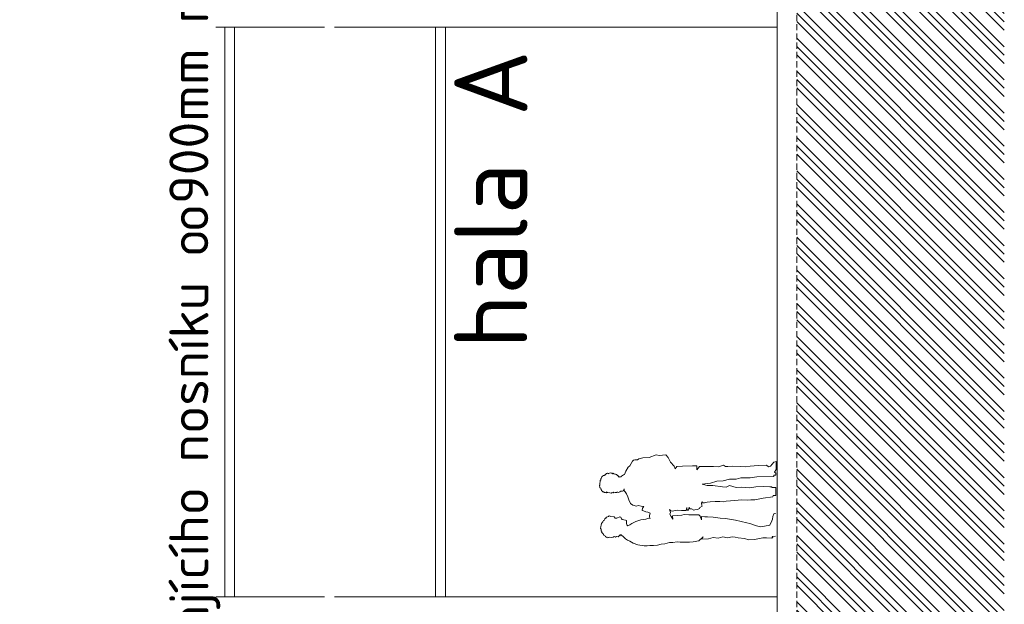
# Model space of a CAD drawing. Header units: millimetres. Extents: x -725694 to 4766210, y -2984614 to 2187451.
# Tile 64 of 256: x 211205 to 221290, y 5715 to 11700. Entities that reach past the tile are written whole.
import ezdxf
from ezdxf import colors
from ezdxf.entities.mleader import LeaderData, LeaderLine
from ezdxf.enums import TextEntityAlignment as Align
from ezdxf.math import Vec2, Vec3

# ---------------------------------------------------------------- set-up
doc = ezdxf.new("R2010")
doc.units = ezdxf.units.MM
doc.linetypes.add('DIVIDE', pattern=[31.75, 12.7, -6.35, 0, -6.35, 0, -6.35])
doc.linetypes.add('HIDDEN', pattern=[9.525, 6.35, -3.175])
for name, color, linetype in [('0 @ 1', 7, 'Continuous'), ('0 @ 10', 7, 'Continuous'), ('0 @ 100', 7, 'Continuous'), ('0 @ 250 (1)', 7, 'Continuous'), ('0 @ 250 (2)', 7, 'Continuous'), ('01-PLÁŇ', 7, 'Continuous')]:
    doc.layers.add(name, color=color, linetype=linetype)
for name, color, linetype, lineweight in [('A99_N_koty-200-vysk', 7, 'Continuous', 9), ('A99_N_txt-popis-200', 7, 'Continuous', 5), ('A99_N_txt-popis-50', 7, 'Continuous', 9), ('A99_N_txt-popis-50 @ 200', 7, 'Continuous', 9), ('A99_N_txt-popis-50 @ 50', 7, 'Continuous', 9), ('A99_S_kce-pohl', 7, 'Continuous', 5), ('A99_S_kce-rez-sil', 7, 'Continuous', 15), ('A99_S_sraf @ 200', 7, 'Continuous', 9), ('PBS - odstupy', 1, 'DIVIDE', 30)]:
    doc.layers.add(name, color=color, linetype=linetype, lineweight=lineweight)
doc.styles.add('A99_kota', font='isocpeur.ttf', dxfattribs={"height": 2})
doc.styles.add('A99_popis', font='isocpeur.ttf')
doc.styles.add('ad_popis 100', font='isocpeur.ttf', dxfattribs={"height": 200})

# ---------------------------------------------------------------- blocks, each defined once
blk = doc.blocks.new('*U126')
at = {"color": 0, "linetype": 'ByBlock', "lineweight": -2}
blk.add_line((-3, 0), (7, 0), dxfattribs=at)
for points in [[(0, 0), (0, 7.2), (0, 7.2), (9.7, 7.2)], [(-1.75, 1.75), (0, 0), (1.75, 1.75)]]:
    blk.add_lwpolyline(points, dxfattribs=at)
at = {"color": 0, "linetype": 'ByBlock', "lineweight": -2, "style": 'A99_kota'}
for tag, p in [('VYSKA', (9.2, 9.95)), ('POPIS', (9.2, 6.7))]:
    blk.add_attdef(tag, text='', height=2, dxfattribs=at).set_placement(p, align=Align.TOP_RIGHT)
blk = doc.blocks.new('*U6335')
at = {"layer": 'A99_N_koty-200-vysk', "lineweight": 5}
ref = blk.add_blockref('*U126', (218965, 13285), dxfattribs=dict(at, xscale=200, yscale=200, zscale=200, rotation=90.00000000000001))
ref.add_attrib('VYSKA', '±0,000', dxfattribs={"layer": '0 @ 100', "color": 0, "linetype": 'ByBlock', "lineweight": -2, "height": 200, "rotation": 90, "style": 'A99_kota'}).set_placement((218710, 4165), align=Align.TOP_RIGHT)
ref = blk.add_blockref('*U126', (218965, 13285), dxfattribs=dict(at, xscale=200, yscale=200, zscale=200, rotation=90.00000000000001))
ref.add_attrib('VYSKA', '±0,000', dxfattribs={"layer": '0 @ 1', "color": 0, "linetype": 'ByBlock', "lineweight": -2, "height": 2, "rotation": 90, "style": 'A99_kota'}).set_placement((218710, 4165), align=Align.TOP_RIGHT)
ref = blk.add_blockref('*U126', (218965, 13285), dxfattribs=dict(at, xscale=200, yscale=200, zscale=200, rotation=90.00000000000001))
ref.add_attrib('VYSKA', '±0,000', dxfattribs={"layer": '0 @ 10', "color": 0, "linetype": 'ByBlock', "lineweight": -2, "height": 20, "rotation": 90, "style": 'A99_kota'}).set_placement((218710, 4165), align=Align.TOP_RIGHT)
ref = blk.add_blockref('*U126', (218965, 13285), dxfattribs=dict(at, xscale=200, yscale=200, zscale=200, rotation=90.00000000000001))
ref.add_attrib('VYSKA', '±0,000', dxfattribs={"layer": '0 @ 250 (1)', "color": 0, "linetype": 'ByBlock', "lineweight": -2, "height": 500, "rotation": 90, "style": 'A99_kota'}).set_placement((218710, 4165), align=Align.TOP_RIGHT)
ref = blk.add_blockref('*U126', (218965, 13285), dxfattribs=dict(at, xscale=200, yscale=200, zscale=200, rotation=90.00000000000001))
ref.add_attrib('VYSKA', '±0,000', dxfattribs={"layer": '0 @ 250 (2)', "color": 0, "linetype": 'ByBlock', "lineweight": -2, "height": 500, "rotation": 90, "style": 'A99_kota'}).set_placement((218710, 4165), align=Align.TOP_RIGHT)
blk = doc.blocks.new('A$C09EE4D6F')
at = {"color": 8, "linetype": 'Continuous', "lineweight": 5}
for p, q in [((309, 1452.3), (314.3, 1454.7)), ((314.3, 1454.7), (316.9, 1455.8)), ((316.9, 1455.8), (319.6, 1462.1)), ((319.6, 1462.1), (326.4, 1462.8)), ((326.4, 1462.8), (332.2, 1466.5)), ((332.2, 1466.5), (339, 1465.5)), ((339, 1465.5), (341.5, 1463.1)), ((341.5, 1463.1), (348.8, 1462.5)), ((348.8, 1462.5), (359.3, 1463.5)), ((359.3, 1463.5), (366.9, 1461.8)), ((366.9, 1461.8), (374.7, 1461.7)), ((374.7, 1461.7), (378.9, 1461.6)), ((378.9, 1461.6), (384.8, 1457.2)), ((384.8, 1457.2), (384.8, 1457.2)), ((384.8, 1457.2), (392, 1455.1)), ((392, 1455.1), (396.8, 1453.7)), ((-90.7, 1388.3), (-88.3, 1399.2)), ((-86, 1383.5), (-90.7, 1388.3)), ((-88.3, 1399.2), (-83.4, 1395.7)), ((-85.3, 1380.1), (-86, 1383.5)), ((-83.5, 1372.2), (-85.3, 1380.1)), ((-83.4, 1395.7), (-80.8, 1407.9)), ((-80.8, 1407.9), (-75.5, 1409.5)), ((-75.5, 1409.5), (-73.3, 1414.6)), ((-73.3, 1414.6), (-69.3, 1424.2)), ((-69.3, 1424.2), (-64.4, 1422.1)), ((-64.4, 1422.1), (-54.2, 1430.7)), ((-54.2, 1430.7), (-48.3, 1435.6)), ((-48.3, 1435.6), (-40.8, 1442)), ((-40.8, 1442), (-38.3, 1439)), ((-38.3, 1439), (-32.2, 1444.1)), ((-32.2, 1444.1), (-18.3, 1445.8)), ((-18.3, 1445.8), (-13.7, 1450.4)), ((-13.7, 1450.4), (3.5, 1447.3)), ((3.5, 1447.3), (13.5, 1445.5)), ((13.5, 1445.5), (26.1, 1443.3)), ((26.1, 1443.3), (36.8, 1436.5)), ((36.8, 1436.5), (41.6, 1433.5)), ((41.6, 1433.5), (46.4, 1430.4)), ((46.4, 1430.4), (51.1, 1427.5)), ((51.1, 1427.5), (51.2, 1421.8)), ((51.2, 1421.8), (54.2, 1421.9)), ((54.2, 1421.9), (59.1, 1419.8)), ((59.1, 1419.8), (65.7, 1416.9)), ((65.7, 1416.9), (70.8, 1411.9)), ((70.8, 1411.9), (70.4, 1407.4)), ((70.4, 1407.4), (78.5, 1403.3)), ((78.5, 1403.3), (82.8, 1395.3)), ((82.8, 1395.3), (85, 1386.5)), ((85, 1386.5), (92.3, 1381)), ((92.3, 1381), (88.3, 1372.8)), ((277.2, 1365.9), (281.1, 1380.4)), ((279.4, 1411.1), (283.1, 1416.8)), ((288.7, 1405.1), (279.4, 1411.1)), ((281.1, 1380.4), (281.9, 1395.4)), ((281.2, 1423.3), (283.4, 1426.5)), ((283.1, 1416.8), (281.2, 1423.3)), ((281.9, 1395.4), (282.4, 1405.4)), ((282.4, 1405.4), (288.7, 1405.1)), ((283.4, 1426.5), (285.5, 1429.7)), ((285.5, 1429.7), (287.7, 1432.9)), ((287.1, 1436.8), (289.4, 1439.9)), ((287.7, 1432.9), (287.1, 1436.8)), ((289.4, 1439.9), (295.2, 1444.1)), ((293.8, 1446.1), (298.2, 1449.3)), ((295.2, 1444.1), (293.8, 1446.1)), ((298.2, 1449.3), (303.6, 1449.2)), ((303.6, 1449.2), (306.4, 1453.8)), ((306.4, 1453.8), (309, 1452.3)), ((396.8, 1453.7), (400.3, 1450)), ((400.3, 1450), (409.2, 1447.8)), ((409.2, 1447.8), (416, 1441.6)), ((416, 1441.6), (420.3, 1433.5)), ((420.3, 1433.5), (424.2, 1430.1)), ((424.2, 1430.1), (420.8, 1426.2)), ((420.8, 1426.2), (436.8, 1409.2)), ((439.6, 1401.1), (434.1, 1394.5)), ((434.1, 1394.5), (439.3, 1393)), ((436.8, 1409.2), (439.6, 1401.1)), ((439.3, 1393), (442.6, 1377.8)), ((442.6, 1377.8), (441.9, 1365.6)), ((-85.1, 1361.6), (-83.5, 1372.2)), ((-82.9, 1345.8), (-85.1, 1361.6)), ((-78.7, 1336.4), (-82.9, 1345.8)), ((-82.3, 1326.8), (-78.7, 1336.4)), ((-79.1, 1323), (-82.3, 1326.8)), ((-75.9, 1319.3), (-79.1, 1323)), ((-79, 1304.1), (-76.9, 1314.4)), ((-74.3, 1299.3), (-79, 1304.1)), ((-76.9, 1314.4), (-75.9, 1319.3)), ((-69.2, 1294.8), (-74.3, 1299.3)), ((-74.3, 1299.3), (-74.3, 1299.3)), ((-69.8, 1288.1), (-69.2, 1294.8)), ((82.4, 1340.6), (73.2, 1333.4)), ((73.2, 1333.4), (73.5, 1318.8)), ((73.5, 1318.8), (84.8, 1293.4)), ((85.3, 1368.6), (82.4, 1340.6)), ((84.8, 1293.4), (82.9, 1285.6)), ((88.3, 1372.8), (85.3, 1368.6)), ((282.1, 1359.8), (277.2, 1365.9)), ((281.1, 1352.1), (282.1, 1359.8)), ((287.1, 1346.9), (281.1, 1352.1)), ((283.1, 1336.5), (287.1, 1346.9)), ((283.3, 1322.2), (283.1, 1336.5)), ((286.7, 1321.6), (283.3, 1322.2)), ((284.5, 1308), (285.6, 1314.8)), ((289.8, 1299.2), (284.5, 1308)), ((285.6, 1314.8), (286.7, 1321.6)), ((295.2, 1290.4), (289.8, 1299.2)), ((413.5, 1307.6), (409, 1306.7)), ((409, 1306.7), (412.9, 1304.2)), ((412.9, 1304.2), (412.6, 1290.9)), ((417, 1313.6), (413.5, 1307.6)), ((421.1, 1314.6), (417, 1313.6)), ((423.3, 1318.1), (421.1, 1314.6)), ((426.8, 1322.8), (422.7, 1322.2)), ((422.7, 1322.2), (423.3, 1318.1)), ((431.1, 1328.8), (426.8, 1322.8)), ((433.9, 1335.6), (431.1, 1328.8)), ((434.5, 1343), (433.9, 1335.6)), ((436.9, 1349.9), (434.5, 1343)), ((441.9, 1365.6), (436.8, 1360.4)), ((436.8, 1360.4), (442.1, 1355.2)), ((442.1, 1355.2), (436.9, 1349.9)), ((-114.3, 1208.4), (-104.6, 1226.7)), ((-104.6, 1226.7), (-94.9, 1245.1)), ((-94.9, 1245.1), (-77.2, 1264.4)), ((-77.2, 1264.4), (-69.1, 1273.4)), ((-64.1, 1291.8), (-69.8, 1288.1)), ((-69.1, 1273.4), (-64, 1278.9)), ((-64, 1278.9), (-64.1, 1291.8)), ((19.9, 1235.1), (12, 1226.9)), ((12, 1226.9), (20.8, 1210.3)), ((30.6, 1238.4), (19.9, 1235.1)), ((43, 1238.7), (30.6, 1238.4)), ((55.1, 1238.2), (43, 1238.7)), ((59.3, 1246.5), (55.1, 1238.2)), ((60.9, 1260.5), (59.3, 1246.5)), ((62.4, 1275.5), (60.9, 1260.5)), ((69.5, 1281.3), (62.4, 1275.5)), ((82.9, 1285.6), (69.5, 1281.3)), ((194.5, 1209.5), (224.5, 1224.2)), ((224.5, 1224.2), (250, 1231.8)), ((250, 1231.8), (273.6, 1244.2)), ((273.6, 1244.2), (290.5, 1253)), ((290.5, 1253), (299.8, 1263.9)), ((294, 1287.8), (295.2, 1290.4)), ((294.5, 1285.1), (294, 1287.8)), ((296, 1277.6), (294.5, 1285.1)), ((297.5, 1270.2), (296, 1277.6)), ((314, 1264.1), (297.5, 1270.2)), ((299.8, 1263.9), (314, 1264.1)), ((412.6, 1290.9), (417.2, 1287.1)), ((417.2, 1287.1), (424.1, 1278.1)), ((424.1, 1278.1), (429.5, 1271.2)), ((429.5, 1271.2), (433.6, 1263.6)), ((433.6, 1263.6), (460.9, 1253)), ((460.9, 1253), (493.6, 1232.9)), ((493.6, 1232.9), (505.3, 1220)), ((505.3, 1220), (524.2, 1211)), ((-148.9, 1090.2), (-142.3, 1140.4)), ((-142.3, 1140.4), (-129.5, 1179.4)), ((-129.5, 1179.4), (-114.3, 1208.4)), ((20.8, 1210.3), (31.7, 1195.7)), ((31.7, 1195.7), (50.2, 1162.7)), ((50.2, 1162.7), (62.6, 1121.1)), ((176, 1157.9), (183.8, 1189.5)), ((180.7, 1144.6), (176, 1157.9)), ((176.9, 1121.5), (180.7, 1144.6)), ((183.8, 1189.5), (194.5, 1209.5)), ((524.2, 1211), (542.1, 1200.1)), ((542.1, 1200.1), (550.9, 1190.2)), ((550.9, 1190.2), (555.6, 1180.5)), ((555.6, 1180.5), (554.1, 1158)), ((554.1, 1158), (564.5, 1147.8)), ((564.5, 1147.8), (571.2, 1114.8)), ((-147.3, 1066.4), (-148.9, 1090.2)), ((-145.7, 1042.7), (-147.3, 1066.4)), ((62.6, 1121.1), (65.6, 1101.2)), ((65.6, 1101.2), (68.6, 1081.2)), ((68.6, 1081.2), (78.5, 1057.8)), ((78.5, 1057.8), (75.8, 1045.3)), ((75.8, 1045.3), (87.3, 1050.9)), ((87.3, 1050.9), (100.2, 1051.3)), ((100.2, 1051.3), (118.7, 1046.6)), ((118.7, 1046.6), (126.9, 1063.8)), ((126.9, 1063.8), (129.2, 1082.8)), ((129.2, 1082.8), (136.7, 1100.4)), ((136.7, 1100.4), (141.6, 1111.9)), ((141.6, 1111.9), (159.4, 1109.8)), ((159.4, 1109.8), (173.2, 1098.4)), ((173.2, 1098.4), (176.9, 1121.5)), ((571.2, 1114.8), (575.9, 1062.9)), ((575.9, 1062.9), (598.1, 1005.1)), ((-143.7, 1011.8), (-145.7, 1042.7)), ((-141.6, 981), (-143.7, 1011.8)), ((-132.4, 951.5), (-141.6, 981)), ((118.7, 1046.6), (118.7, 1046.6)), ((598.1, 1005.1), (593.5, 980.3)), ((593.5, 980.3), (600.2, 927.4)), ((-129.7, 920.7), (-132.4, 951.5)), ((-123.1, 902.2), (-129.7, 920.7)), ((-116.6, 883.7), (-123.1, 902.2)), ((578.5, 907), (540.2, 887.6)), ((600.2, 927.4), (578.5, 907)), ((-118.2, 855.5), (-116.6, 883.7)), ((-112.1, 820.6), (-118.2, 855.5)), ((-112.2, 795), (-112.1, 820.6)), ((96.4, 872.5), (72.9, 857.7)), ((72.9, 857.7), (100.4, 861.5)), ((115, 884.2), (96.4, 872.5)), ((100.4, 861.5), (105.5, 824.3)), ((105.5, 824.3), (107.6, 786.8)), ((128.3, 880.4), (115, 884.2)), ((152.5, 886.8), (128.3, 880.4)), ((140.1, 864.3), (142.4, 877.7)), ((145, 839.1), (140.1, 864.3)), ((142.4, 877.7), (152.5, 886.8)), ((149.1, 818.5), (145, 839.1)), ((146.2, 787.9), (149.1, 818.5)), ((510.3, 856.7), (486.3, 848.8)), ((486.3, 848.8), (506.3, 833.3)), ((506.3, 833.3), (509.1, 789.5)), ((540.2, 887.6), (510.3, 856.7)), ((-112.3, 717.6), (-112.2, 795)), ((107.6, 786.8), (113.5, 765.4)), ((113.5, 765.4), (113.5, 728.5)), ((113.5, 728.5), (113.5, 691.6)), ((146.8, 751.8), (146.2, 787.9)), ((171.3, 744.6), (146.8, 751.8)), ((150.5, 742.6), (171.3, 744.6)), ((151.7, 730.7), (150.5, 742.6)), ((174.4, 725.9), (151.7, 730.7)), ((509.1, 789.5), (514.4, 705.5)), ((-107.3, 688.5), (-112.3, 717.6)), ((-99.1, 640.9), (-107.3, 688.5)), ((113.5, 647), (103.1, 635.3)), ((113.5, 691.6), (113.5, 647)), ((152.5, 688.4), (160.9, 707.3)), ((153.4, 681.2), (152.5, 688.4)), ((156.4, 657.2), (153.4, 681.2)), ((165.7, 641.7), (156.4, 657.2)), ((160.6, 721.7), (174.4, 725.9)), ((160.9, 707.3), (160.6, 721.7)), ((516.5, 671.4), (482.4, 669.3)), ((482.4, 669.3), (510.3, 649.6)), ((510.3, 649.6), (511.2, 576.9)), ((514.4, 705.5), (516.5, 671.4)), ((-64.4, 607.4), (-99.1, 640.9)), ((-81.7, 562.9), (-85.7, 617.9)), ((-85.7, 617.9), (-64.4, 607.4)), ((103.1, 635.3), (74, 623.6)), ((74, 623.6), (101.5, 624.1)), ((101.5, 624.1), (97.8, 596.8)), ((97.8, 596.8), (98, 575.6)), ((98, 575.6), (98.4, 529.6)), ((173.9, 638.2), (165.7, 641.7)), ((186.7, 620.2), (173.9, 638.2)), ((192.3, 622), (186.7, 620.2)), ((209.9, 627.5), (192.3, 622)), ((222.9, 622), (209.9, 627.5)), ((212.5, 601), (212.9, 622.2)), ((219.1, 580.9), (212.5, 601)), ((212.9, 622.2), (222.9, 622)), ((222.4, 554.4), (219.1, 580.9)), ((365.4, 625.3), (355.2, 581.5)), ((355.2, 581.5), (357.1, 536.5)), ((374.8, 554.9), (365.4, 625.3)), ((511.2, 576.9), (511.7, 534.6)), ((-70.1, 524.6), (-81.7, 562.9)), ((-74.4, 484.9), (-70.1, 524.6)), ((-61.5, 447.1), (-74.4, 484.9)), ((98.4, 529.6), (89.9, 472)), ((227.2, 515.8), (222.4, 554.4)), ((226.5, 476.8), (227.2, 515.8)), ((357.1, 536.5), (348.1, 457.6)), ((392.8, 504.7), (374.8, 554.9)), ((397.3, 451.6), (392.8, 504.7)), ((511.7, 534.6), (512.1, 492.3)), ((512.1, 492.3), (526.3, 452.5)), ((-71.1, 408.2), (-61.5, 447.1)), ((-61.5, 369.5), (-71.1, 408.2)), ((88.1, 427.8), (76.6, 344.6)), ((89.9, 472), (88.1, 427.8)), ((225.8, 443.1), (226.5, 476.8)), ((231.4, 425.1), (225.8, 443.1)), ((234.7, 388.4), (231.4, 425.1)), ((348.1, 457.6), (344.5, 426)), ((344.5, 426), (360.6, 398.5)), ((412.1, 400.4), (397.3, 451.6)), ((526.3, 452.5), (513.8, 436.2)), ((513.8, 436.2), (515.9, 415.7)), ((515.9, 415.7), (519.6, 379.5)), ((-67.2, 319.7), (-64.3, 344.6)), ((-64.3, 344.6), (-61.5, 369.5)), ((76.6, 344.6), (56.6, 251.1)), ((243.1, 295.7), (234.7, 388.4)), ((360.6, 398.5), (345, 345.2)), ((345, 345.2), (348.1, 303.3)), ((413.1, 347.2), (412.1, 400.4)), ((425.3, 309.1), (413.1, 347.2)), ((519.6, 379.5), (517.2, 313.5)), ((-82.3, 233.2), (-73.4, 266.7)), ((-73.4, 266.7), (-67.2, 319.7)), ((56.6, 251.1), (51.4, 226.9)), ((241.2, 253.5), (243.1, 295.7)), ((244.2, 221.5), (241.2, 253.5)), ((348.1, 303.3), (343, 232.8)), ((425.2, 231.9), (425.3, 309.1)), ((517.2, 313.5), (515.7, 273.2)), ((515.7, 273.2), (522, 233.4)), ((-79.5, 186.6), (-82.3, 233.2)), ((-63.8, 117.3), (-79.5, 186.6)), ((32.2, 170.7), (26.8, 134.8)), ((51.4, 226.9), (32.2, 170.7)), ((247.2, 189.5), (244.2, 221.5)), ((262.3, 122.1), (247.2, 189.5)), ((343, 232.8), (353.2, 183.2)), ((353.2, 183.2), (356.4, 122.1)), ((435.3, 177), (425.2, 231.9)), ((440.4, 38.6), (435.3, 177)), ((522, 233.4), (529.5, 167.5)), ((529.5, 167.5), (532.1, 100.7)), ((-65.3, 44.6), (-64.4, 86.9)), ((-64.4, 86.9), (-63.8, 117.3)), ((26.8, 134.8), (42.2, 61)), ((272.4, 43.4), (262.3, 122.1)), ((356.4, 122.1), (356.4, 69.6)), ((532.1, 100.7), (519.3, 83.9)), ((519.3, 83.9), (524.4, 67.2)), ((-55.5, 31.7), (-66.4, 38.5)), ((-66.4, 38.5), (-48, 38.5)), ((-48, 38.5), (-65.3, 44.6)), ((-49.4, 15.2), (-55.5, 31.7)), ((42.2, 61), (76.8, 47)), ((76.8, 47), (91.3, 41.2)), ((91.3, 41.2), (111.4, 38.6)), ((111.4, 38.6), (134.2, 30.1)), ((134.2, 30.1), (137.3, 21.9)), ((137.3, 21.9), (136.8, 16.5)), ((285.2, 41), (272.4, 43.4)), ((285.2, 18.4), (285.2, 41)), ((351.3, 19.1), (285.2, 18.4)), ((356.4, 55.3), (348.8, 50.5)), ((348.8, 50.5), (351.3, 19.1)), ((356.4, 69.6), (356.4, 55.3)), ((450.6, 36.2), (440.4, 38.6)), ((450.6, 20.1), (450.6, 36.2)), ((468.4, 20.2), (450.6, 20.1)), ((476.1, 31.4), (468.4, 20.2)), ((499, 20.5), (476.1, 31.4)), ((562.7, 21.1), (499, 20.5)), ((524.4, 67.2), (557.5, 41)), ((557.5, 41), (562.7, 21.1))]:
    blk.add_line(p, q, dxfattribs=at)
blk = doc.blocks.new('*U6239')
at = {"layer": 'A99_N_txt-popis-50 @ 200', "lineweight": 9}
ml = blk.add_multileader_mtext('Standard', dxfattribs=at)
ml.set_content('\\A1;{\\C256;2 x nové nosníky\\P(obvodový plášť bude v úrovni \\P+5,000 rozdělen na dvě části.)}', color=1, style='A99_popis')
ml.set_leader_properties(color=256, linetype='ByLayer', lineweight=-1)
ml.build(insert=Vec2(0, 0))
ml.multileader.update_dxf_attribs({"dogleg_length": 1, "arrow_head_size": 300, "scale": 200})
ctx = ml.context
ctx.base_point, ctx.scale, ctx.char_height, ctx.arrow_head_size, ctx.landing_gap_size, ctx.plane_origin, ctx.plane_x_axis, ctx.plane_y_axis = Vec3(211265, -12115), 200, 400, 300, 250, Vec3(216449, -8522), Vec3(0, 1), Vec3(-1, 0)
notes = []
notes.append((ctx, [(1, (1, 1, 0), (211265, -3415), (0, -1), 740, [(0, [(213965, -735)], 0, [])])]))
ctx.mtext.insert, ctx.mtext.text_direction, ctx.mtext.rotation, ctx.mtext.width, ctx.mtext.flow_direction = Vec3(211025, -11865), Vec3(0, 1), 1.570796, 7505, 5
ctx.mtext.has_bg_fill, ctx.mtext.bg_color, ctx.mtext.bg_scale_factor, ctx.mtext.bg_transparency, ctx.mtext.use_window_bg_color = 1, -1073741824, 1, 0, 1
for ctx, leaders in notes:
    for number, flags, end, landing, length, lines in leaders:
        leader = LeaderData()
        leader.index, (leader.has_last_leader_line, leader.has_dogleg_vector, leader.attachment_direction) = number, flags
        leader.last_leader_point, leader.dogleg_vector, leader.dogleg_length = Vec3(end), Vec3(landing), length
        for number, points, colour, breaks in lines:
            line = LeaderLine()
            line.index, line.vertices, line.color, line.breaks = number, Vec3.list(points), colors.encode_raw_color(colour), breaks
            leader.lines.append(line)
        ctx.leaders.append(leader)
at = {"layer": 'A99_N_txt-popis-50 @ 50', "lineweight": 9}
ml = blk.add_multileader_mtext('Standard', dxfattribs=at)
ml.set_content('\\A1;{\\C256;2 x nové nosníky\\P(obvodový plášť bude v úrovni \\P+5,000 rozdělen na dvě části.)}', color=1, style='A99_popis')
ml.set_leader_properties(color=256, linetype='ByLayer', lineweight=-1)
ml.build(insert=Vec2(0, 0))
ml.multileader.update_dxf_attribs({"dogleg_length": 1, "arrow_head_size": 75, "scale": 50})
ctx = ml.context
ctx.base_point, ctx.scale, ctx.char_height, ctx.arrow_head_size, ctx.landing_gap_size, ctx.plane_origin, ctx.plane_x_axis, ctx.plane_y_axis = Vec3(212838, 1008), 50, 100, 75, 62.5, Vec3(216449, -8522), Vec3(0, 1), Vec3(-1, 0)
notes = []
notes.append((ctx, [(0, (1, 1, 0), (212838, 862), (0, 1), 146, [(0, [(213970, -740)], 0, [])])]))
ctx.mtext.insert, ctx.mtext.text_direction, ctx.mtext.rotation, ctx.mtext.width, ctx.mtext.flow_direction = Vec3(212778, 1071), Vec3(0, 1), 1.570796, 1981.46, 5
ctx.mtext.has_bg_fill, ctx.mtext.bg_color, ctx.mtext.bg_scale_factor, ctx.mtext.bg_transparency, ctx.mtext.use_window_bg_color = 1, -1073741824, 1, 0, 1
for ctx, leaders in notes:
    for number, flags, end, landing, length, lines in leaders:
        leader = LeaderData()
        leader.index, (leader.has_last_leader_line, leader.has_dogleg_vector, leader.attachment_direction) = number, flags
        leader.last_leader_point, leader.dogleg_vector, leader.dogleg_length = Vec3(end), Vec3(landing), length
        for number, points, colour, breaks in lines:
            line = LeaderLine()
            line.index, line.vertices, line.color, line.breaks = number, Vec3.list(points), colors.encode_raw_color(colour), breaks
            leader.lines.append(line)
        ctx.leaders.append(leader)
blk = doc.blocks.new('*U6284')
at = {"layer": 'A99_N_txt-popis-50 @ 200', "lineweight": 9}
ml = blk.add_multileader_mtext('Standard', dxfattribs=at)
ml.set_content('\\A1;{\\C256;posun stávajícího nosníku o 1800mm nahoru}', color=1, style='A99_popis')
ml.set_leader_properties(color=256, linetype='ByLayer', lineweight=-1)
ml.build(insert=Vec2(0, 0))
ml.multileader.update_dxf_attribs({"dogleg_length": 1, "arrow_head_size": 300, "scale": 200})
ctx = ml.context
ctx.base_point, ctx.scale, ctx.char_height, ctx.arrow_head_size, ctx.landing_gap_size, ctx.plane_origin, ctx.plane_x_axis, ctx.plane_y_axis = Vec3(209865, 2455), 200, 400, 300, 250, Vec3(213419, 6853), Vec3(0, 1), Vec3(-1, 0)
notes = []
notes.append((ctx, [(0, (1, 1, 0), (209865, 1870), (0, 1), 585, [(0, [(211560, -720)], 0, [])])]))
ctx.mtext.insert, ctx.mtext.text_direction, ctx.mtext.rotation, ctx.mtext.width, ctx.mtext.flow_direction = Vec3(209665, 2705), Vec3(0, 1), 1.570796, 6421.71, 5
ctx.mtext.has_bg_fill, ctx.mtext.bg_color, ctx.mtext.bg_scale_factor, ctx.mtext.bg_transparency, ctx.mtext.use_window_bg_color = 1, -1073741824, 1, 0, 1
at = {"layer": 'A99_N_txt-popis-50 @ 50', "lineweight": 9}
ml = blk.add_multileader_mtext('Standard', dxfattribs=at)
ml.set_content('\\A1;{\\C256;posun stávajícího nosníku o 1800mm nahoru}', color=1, style='A99_popis')
ml.set_leader_properties(color=256, linetype='ByLayer', lineweight=-1)
ml.build(insert=Vec2(0, 0))
ml.multileader.update_dxf_attribs({"dogleg_length": 1, "arrow_head_size": 75, "scale": 50})
ctx = ml.context
ctx.base_point, ctx.scale, ctx.char_height, ctx.arrow_head_size, ctx.landing_gap_size, ctx.plane_origin, ctx.plane_x_axis, ctx.plane_y_axis = Vec3(212234, 1008), 50, 100, 75, 62.5, Vec3(213419, 6853), Vec3(0, 1), Vec3(-1, 0)
notes.append((ctx, [(0, (1, 1, 0), (212234, 862), (0, 1), 146, [(0, [(213355, -725)], 0, [])])]))
ctx.mtext.insert, ctx.mtext.text_direction, ctx.mtext.rotation, ctx.mtext.width, ctx.mtext.flow_direction = Vec3(212169, 1071), Vec3(0, 1), 1.570796, 6421.71, 5
ctx.mtext.has_bg_fill, ctx.mtext.bg_color, ctx.mtext.bg_scale_factor, ctx.mtext.bg_transparency, ctx.mtext.use_window_bg_color = 1, -1073741824, 1, 0, 1
for ctx, leaders in notes:
    for number, flags, end, landing, length, lines in leaders:
        leader = LeaderData()
        leader.index, (leader.has_last_leader_line, leader.has_dogleg_vector, leader.attachment_direction) = number, flags
        leader.last_leader_point, leader.dogleg_vector, leader.dogleg_length = Vec3(end), Vec3(landing), length
        for number, points, colour, breaks in lines:
            line = LeaderLine()
            line.index, line.vertices, line.color, line.breaks = number, Vec3.list(points), colors.encode_raw_color(colour), breaks
            leader.lines.append(line)
        ctx.leaders.append(leader)
blk = doc.blocks.new('*U6285')
at = {"layer": 'A99_N_txt-popis-50 @ 200', "lineweight": 9}
ml = blk.add_multileader_mtext('Standard', dxfattribs=at)
ml.set_content('\\A1;{\\C256;posun stávajícího nosníku o 1800mm nahoru}', color=1, style='A99_popis')
ml.set_leader_properties(color=256, linetype='ByLayer', lineweight=-1)
ml.build(insert=Vec2(0, 0))
ml.multileader.update_dxf_attribs({"dogleg_length": 1, "arrow_head_size": 300, "scale": 200})
ctx = ml.context
ctx.base_point, ctx.scale, ctx.char_height, ctx.arrow_head_size, ctx.landing_gap_size, ctx.plane_origin, ctx.plane_x_axis, ctx.plane_y_axis = Vec3(209865, 2455), 200, 400, 300, 250, Vec3(213874, 6853), Vec3(0, 1), Vec3(-1, 0)
notes = []
notes.append((ctx, [(0, (1, 1, 0), (209865, 1870), (0, 1), 585, [(0, [(213355, -725)], 0, [])])]))
ctx.mtext.insert, ctx.mtext.text_direction, ctx.mtext.rotation, ctx.mtext.width, ctx.mtext.flow_direction = Vec3(209665, 2705), Vec3(0, 1), 1.570796, 6421.71, 5
ctx.mtext.has_bg_fill, ctx.mtext.bg_color, ctx.mtext.bg_scale_factor, ctx.mtext.bg_transparency, ctx.mtext.use_window_bg_color = 1, -1073741824, 1, 0, 1
for ctx, leaders in notes:
    for number, flags, end, landing, length, lines in leaders:
        leader = LeaderData()
        leader.index, (leader.has_last_leader_line, leader.has_dogleg_vector, leader.attachment_direction) = number, flags
        leader.last_leader_point, leader.dogleg_vector, leader.dogleg_length = Vec3(end), Vec3(landing), length
        for number, points, colour, breaks in lines:
            line = LeaderLine()
            line.index, line.vertices, line.color, line.breaks = number, Vec3.list(points), colors.encode_raw_color(colour), breaks
            leader.lines.append(line)
        ctx.leaders.append(leader)
at = {"layer": 'A99_N_txt-popis-50 @ 50', "lineweight": 9}
ml = blk.add_multileader_mtext('Standard', dxfattribs=at)
ml.set_content('\\A1;{\\C256;posun stávajícího nosníku o 1800mm nahoru}', color=1, style='A99_popis')
ml.set_leader_properties(color=256, linetype='ByLayer', lineweight=-1)
ml.build(insert=Vec2(0, 0))
ml.multileader.update_dxf_attribs({"dogleg_length": 1, "arrow_head_size": 75, "scale": 50})
ctx = ml.context
ctx.base_point, ctx.scale, ctx.char_height, ctx.arrow_head_size, ctx.landing_gap_size, ctx.plane_origin, ctx.plane_x_axis, ctx.plane_y_axis = Vec3(212234, 1008), 50, 100, 75, 62.5, Vec3(213874, 6853), Vec3(0, 1), Vec3(-1, 0)
notes = []
notes.append((ctx, [(0, (1, 1, 0), (212234, 862), (0, 1), 146, [(0, [(211555, -730)], 0, [])])]))
ctx.mtext.insert, ctx.mtext.text_direction, ctx.mtext.rotation, ctx.mtext.width, ctx.mtext.flow_direction = Vec3(212169, 1071), Vec3(0, 1), 1.570796, 6421.71, 5
ctx.mtext.has_bg_fill, ctx.mtext.bg_color, ctx.mtext.bg_scale_factor, ctx.mtext.bg_transparency, ctx.mtext.use_window_bg_color = 1, -1073741824, 1, 0, 1
for ctx, leaders in notes:
    for number, flags, end, landing, length, lines in leaders:
        leader = LeaderData()
        leader.index, (leader.has_last_leader_line, leader.has_dogleg_vector, leader.attachment_direction) = number, flags
        leader.last_leader_point, leader.dogleg_vector, leader.dogleg_length = Vec3(end), Vec3(landing), length
        for number, points, colour, breaks in lines:
            line = LeaderLine()
            line.index, line.vertices, line.color, line.breaks = number, Vec3.list(points), colors.encode_raw_color(colour), breaks
            leader.lines.append(line)
        ctx.leaders.append(leader)
blk = doc.blocks.new('*U6286')
at = {"layer": 'A99_N_txt-popis-50 @ 200', "lineweight": 9}
ml = blk.add_multileader_mtext('Standard', dxfattribs=at)
ml.set_content('\\A1;{\\C256;posun stávajícího nosníku  o 900mm níže }', color=1, style='A99_popis')
ml.set_leader_properties(color=256, linetype='ByLayer', lineweight=-1)
ml.build(insert=Vec2(0, 0))
ml.multileader.update_dxf_attribs({"dogleg_length": 1, "arrow_head_size": 300, "scale": 200})
ctx = ml.context
ctx.base_point, ctx.scale, ctx.char_height, ctx.arrow_head_size, ctx.landing_gap_size, ctx.plane_origin, ctx.plane_x_axis, ctx.plane_y_axis = Vec3(212938, 2455), 200, 400, 300, 250, Vec3(216491, 6853), Vec3(0, 1), Vec3(-1, 0)
notes = []
notes.append((ctx, [(0, (1, 1, 0), (212938, 1870), (0, 1), 585, [(0, [(215465, -725)], 0, [])])]))
ctx.mtext.insert, ctx.mtext.text_direction, ctx.mtext.rotation, ctx.mtext.width, ctx.mtext.flow_direction = Vec3(212738, 2705), Vec3(0, 1), 1.570796, 6421.71, 5
ctx.mtext.has_bg_fill, ctx.mtext.bg_color, ctx.mtext.bg_scale_factor, ctx.mtext.bg_transparency, ctx.mtext.use_window_bg_color = 1, -1073741824, 1, 0, 1
for ctx, leaders in notes:
    for number, flags, end, landing, length, lines in leaders:
        leader = LeaderData()
        leader.index, (leader.has_last_leader_line, leader.has_dogleg_vector, leader.attachment_direction) = number, flags
        leader.last_leader_point, leader.dogleg_vector, leader.dogleg_length = Vec3(end), Vec3(landing), length
        for number, points, colour, breaks in lines:
            line = LeaderLine()
            line.index, line.vertices, line.color, line.breaks = number, Vec3.list(points), colors.encode_raw_color(colour), breaks
            leader.lines.append(line)
        ctx.leaders.append(leader)
at = {"layer": 'A99_N_txt-popis-50 @ 50', "lineweight": 9}
ml = blk.add_multileader_mtext('Standard', dxfattribs=at)
ml.set_content('\\A1;{\\C256;posun stávajícího nosníku  o 900mm níže }', color=1, style='A99_popis')
ml.set_leader_properties(color=256, linetype='ByLayer', lineweight=-1)
ml.build(insert=Vec2(0, 0))
ml.multileader.update_dxf_attribs({"dogleg_length": 1, "arrow_head_size": 75, "scale": 50})
ctx = ml.context
ctx.base_point, ctx.scale, ctx.char_height, ctx.arrow_head_size, ctx.landing_gap_size, ctx.plane_origin, ctx.plane_x_axis, ctx.plane_y_axis = Vec3(214394, 1008), 50, 100, 75, 62.5, Vec3(216491, 6853), Vec3(0, 1), Vec3(-1, 0)
notes = []
notes.append((ctx, [(0, (1, 1, 0), (214394, 862), (0, 1), 146, [(0, [(216428, -725)], 0, [])])]))
ctx.mtext.insert, ctx.mtext.text_direction, ctx.mtext.rotation, ctx.mtext.width, ctx.mtext.flow_direction = Vec3(214329, 1071), Vec3(0, 1), 1.570796, 6421.71, 5
ctx.mtext.has_bg_fill, ctx.mtext.bg_color, ctx.mtext.bg_scale_factor, ctx.mtext.bg_transparency, ctx.mtext.use_window_bg_color = 1, -1073741824, 1, 0, 1
for ctx, leaders in notes:
    for number, flags, end, landing, length, lines in leaders:
        leader = LeaderData()
        leader.index, (leader.has_last_leader_line, leader.has_dogleg_vector, leader.attachment_direction) = number, flags
        leader.last_leader_point, leader.dogleg_vector, leader.dogleg_length = Vec3(end), Vec3(landing), length
        for number, points, colour, breaks in lines:
            line = LeaderLine()
            line.index, line.vertices, line.color, line.breaks = number, Vec3.list(points), colors.encode_raw_color(colour), breaks
            leader.lines.append(line)
        ctx.leaders.append(leader)
blk = doc.blocks.new('*U6287')
at = {"layer": 'A99_N_txt-popis-50 @ 200', "lineweight": 9}
ml = blk.add_multileader_mtext('Standard', dxfattribs=at)
ml.set_content('\\A1;{\\C256;posun stávajícího nosníku o 900mm níže }', color=1, style='A99_popis')
ml.set_leader_properties(color=256, linetype='ByLayer', lineweight=-1)
ml.build(insert=Vec2(0, 0))
ml.multileader.update_dxf_attribs({"dogleg_length": 1, "arrow_head_size": 300, "scale": 200})
ctx = ml.context
ctx.base_point, ctx.scale, ctx.char_height, ctx.arrow_head_size, ctx.landing_gap_size, ctx.plane_origin, ctx.plane_x_axis, ctx.plane_y_axis = Vec3(212938, 2455), 200, 400, 300, 250, Vec3(216946, 6853), Vec3(0, 1), Vec3(-1, 0)
notes = []
notes.append((ctx, [(0, (1, 1, 0), (212938, 1870), (0, 1), 585, [(0, [(216428, -725)], 0, [])])]))
ctx.mtext.insert, ctx.mtext.text_direction, ctx.mtext.rotation, ctx.mtext.width, ctx.mtext.flow_direction = Vec3(212738, 2705), Vec3(0, 1), 1.570796, 6421.71, 5
ctx.mtext.has_bg_fill, ctx.mtext.bg_color, ctx.mtext.bg_scale_factor, ctx.mtext.bg_transparency, ctx.mtext.use_window_bg_color = 1, -1073741824, 1, 0, 1
for ctx, leaders in notes:
    for number, flags, end, landing, length, lines in leaders:
        leader = LeaderData()
        leader.index, (leader.has_last_leader_line, leader.has_dogleg_vector, leader.attachment_direction) = number, flags
        leader.last_leader_point, leader.dogleg_vector, leader.dogleg_length = Vec3(end), Vec3(landing), length
        for number, points, colour, breaks in lines:
            line = LeaderLine()
            line.index, line.vertices, line.color, line.breaks = number, Vec3.list(points), colors.encode_raw_color(colour), breaks
            leader.lines.append(line)
        ctx.leaders.append(leader)
at = {"layer": 'A99_N_txt-popis-50 @ 50', "lineweight": 9}
ml = blk.add_multileader_mtext('Standard', dxfattribs=at)
ml.set_content('\\A1;{\\C256;posun stávajícího nosníku o 900mm níže }', color=1, style='A99_popis')
ml.set_leader_properties(color=256, linetype='ByLayer', lineweight=-1)
ml.build(insert=Vec2(0, 0))
ml.multileader.update_dxf_attribs({"dogleg_length": 1, "arrow_head_size": 75, "scale": 50})
ctx = ml.context
ctx.base_point, ctx.scale, ctx.char_height, ctx.arrow_head_size, ctx.landing_gap_size, ctx.plane_origin, ctx.plane_x_axis, ctx.plane_y_axis = Vec3(214394, 1008), 50, 100, 75, 62.5, Vec3(216946, 6853), Vec3(0, 1), Vec3(-1, 0)
notes = []
notes.append((ctx, [(0, (1, 1, 0), (214394, 862), (0, 1), 146, [(0, [(215515, -725)], 0, [])])]))
ctx.mtext.insert, ctx.mtext.text_direction, ctx.mtext.rotation, ctx.mtext.width, ctx.mtext.flow_direction = Vec3(214329, 1071), Vec3(0, 1), 1.570796, 6421.71, 5
ctx.mtext.has_bg_fill, ctx.mtext.bg_color, ctx.mtext.bg_scale_factor, ctx.mtext.bg_transparency, ctx.mtext.use_window_bg_color = 1, -1073741824, 1, 0, 1
for ctx, leaders in notes:
    for number, flags, end, landing, length, lines in leaders:
        leader = LeaderData()
        leader.index, (leader.has_last_leader_line, leader.has_dogleg_vector, leader.attachment_direction) = number, flags
        leader.last_leader_point, leader.dogleg_vector, leader.dogleg_length = Vec3(end), Vec3(landing), length
        for number, points, colour, breaks in lines:
            line = LeaderLine()
            line.index, line.vertices, line.color, line.breaks = number, Vec3.list(points), colors.encode_raw_color(colour), breaks
            leader.lines.append(line)
        ctx.leaders.append(leader)

msp = doc.modelspace()

# ---------------------------------------------------------------- hatches: boundary and pattern name
at = {"layer": 'A99_S_sraf @ 200', "linetype": 'Continuous', "lineweight": 0}
h = msp.add_hatch(dxfattribs=at)
h.set_pattern_fill('ZEM_PUVODNI', color=256, scale=0.3, angle=180)
h.set_pattern_definition([(315, (0, -1017000), (169.70563, 169.70563), []), (315, (-3e-13, -1017084.85), (169.70563, 169.70563), []), (315, (-6e-13, -1017169.7), (169.70563, 169.70563), [])])
h.paths.add_polyline_path([(219135, -17487.5), (219135, -5025), (219090.8, -1423.4), (219785, -1275), (219785, -600), (219165, -600), (219165, 83650), (221290, 83650), (221290, -17487.5)])

# ---------------------------------------------------------------- linework, layer by layer
at = {"layer": 'A99_S_kce-pohl'}
for p, q in [((211305, 22700), (211305, 700)), ((211305, 11625), (218965, 11625)), ((213305, 11625), (213305, 5790)), ((213405, 11625), (213405, 5790)), ((215465, 11625), (215465, 5790)), ((215565, 11625), (215565, 5790)), ((211305, 5790), (218965, 5790))]:
    msp.add_line(p, q, dxfattribs=at)
at = {"layer": 'A99_S_kce-rez-sil', "color": 7, "linetype": 'HIDDEN', "lineweight": 5, "ltscale": 10}
msp.add_line((219165, -600), (219165, 83650), dxfattribs=at)
at = {"layer": 'A99_S_kce-rez-sil', "color": 7, "linetype": 'Continuous', "lineweight": 15}
msp.add_line((218965, -600), (218965, 26430), dxfattribs=at)

# ---------------------------------------------------------------- block references
at = {"layer": '01-PLÁŇ', "xscale": 1.248429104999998, "yscale": 1.248429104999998, "zscale": 1.248429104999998, "rotation": 88.85519843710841}
msp.add_blockref('A$C09EE4D6F', (218965, 6472.5), dxfattribs=at)
at = {"layer": 'PBS - odstupy', "color": 4, "linetype": 'Continuous', "lineweight": 0}
msp.add_blockref('*U6335', (0, 0), dxfattribs=at)

# ---------------------------------------------------------------- next in the draw order: block references
at = {"layer": 'A99_N_txt-popis-50', "color": 4, "linetype": 'Continuous', "lineweight": 0}
msp.add_blockref('*U6239', (0, 0), dxfattribs=at)

# ---------------------------------------------------------------- next in the draw order: texts
at = {"layer": 'A99_N_txt-popis-200', "color": 1, "lineweight": 0, "insert": (215655, 8330), "char_height": 750, "width": 2901.888, "attachment_point": 1, "rotation": 90, "style": 'ad_popis 100', "bg_fill": 3, "box_fill_scale": 1, "bg_fill_color": 256, "bg_fill_transparency": 0}
msp.add_mtext('hala A', dxfattribs=at)

# ---------------------------------------------------------------- next in the draw order: block references
at = {"layer": 'A99_N_txt-popis-50', "color": 4, "linetype": 'Continuous', "lineweight": 0}
msp.add_blockref('*U6284', (0, 0), dxfattribs=at)

# ---------------------------------------------------------------- next in the draw order: block references
msp.add_blockref('*U6285', (0, 0), dxfattribs=at)

# ---------------------------------------------------------------- next in the draw order: block references
msp.add_blockref('*U6286', (0, 0), dxfattribs=at)

# ---------------------------------------------------------------- next in the draw order: block references
msp.add_blockref('*U6287', (0, 0), dxfattribs=at)

doc.saveas('drawing.dxf')
